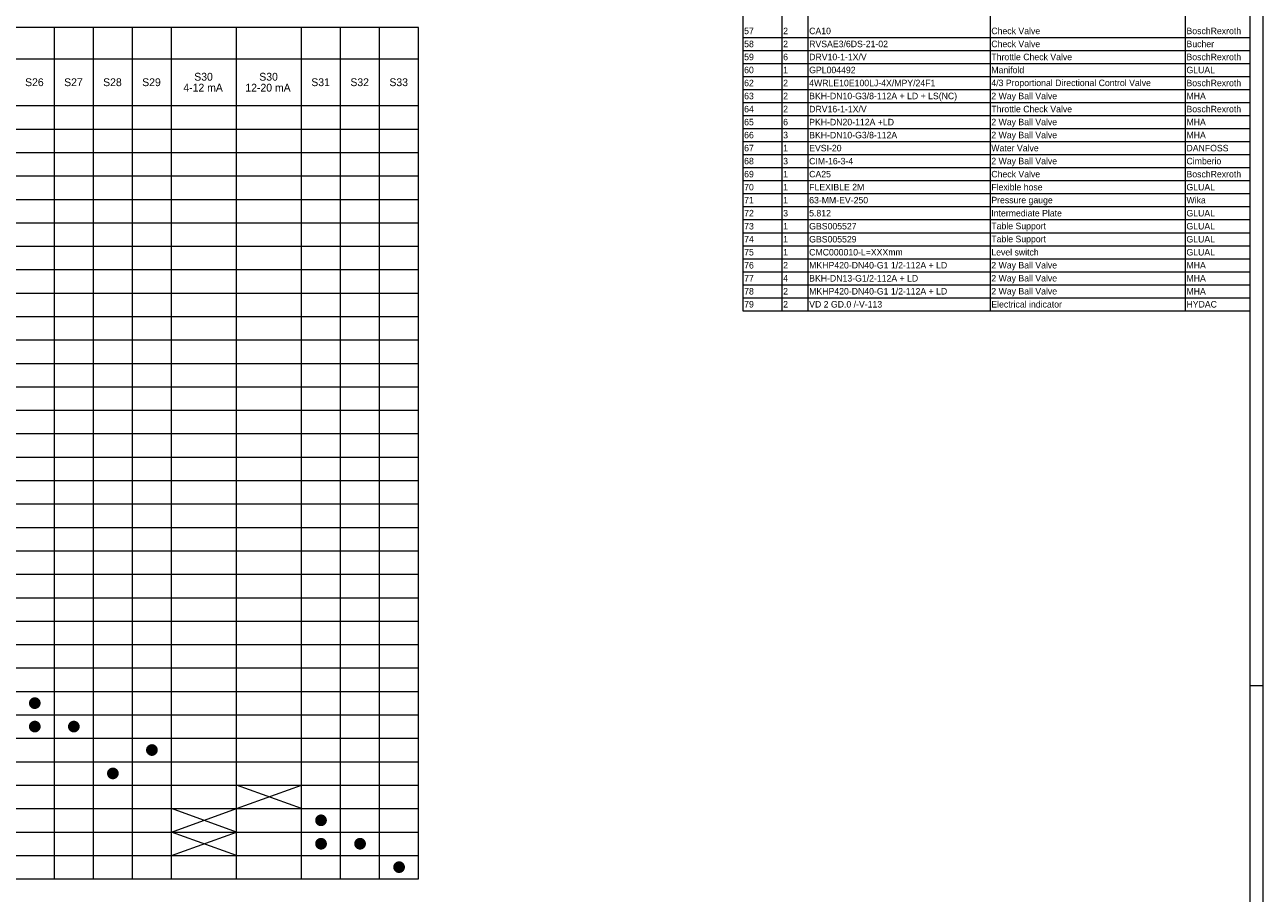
# Model space of a CAD drawing. Header units: millimetres. Extents: x 0 to 203, y 0 to 47.
# Tile 111 of 196: x 108 to 134, y 12 to 31. Entities that reach past the tile are written whole.
import ezdxf

# ---------------------------------------------------------------- set-up
doc = ezdxf.new("R2010")
doc.units = ezdxf.units.MM
for name, color, linetype in [('PDF_Geomertry', 7, 'Continuous'), ('PDF_Solid Fills', 7, 'Continuous'), ('PDF_Text', 7, 'Continuous')]:
    doc.layers.add(name, color=color, linetype=linetype)
doc.styles.add('PDF Arial', font='txt')

msp = doc.modelspace()

# ---------------------------------------------------------------- hatches: boundary and pattern name
at = {"layer": 'PDF_Solid Fills', "transparency": 33554559}
for points in [[(108.215, 16.148), (108.09, 16.148), (108.091, 16.164)], [(108.215, 16.148), (108.091, 16.132), (108.09, 16.148)], [(108.215, 16.148), (108.091, 16.164), (108.093, 16.18)], [(108.215, 16.148), (108.093, 16.115), (108.091, 16.132)], [(108.215, 16.148), (108.093, 16.18), (108.099, 16.196)], [(108.215, 16.148), (108.099, 16.1), (108.093, 16.115)], [(108.215, 16.148), (108.099, 16.196), (108.106, 16.21)], [(108.215, 16.148), (108.106, 16.085), (108.099, 16.1)], [(108.215, 16.148), (108.106, 16.21), (108.115, 16.224)], [(108.215, 16.148), (108.115, 16.072), (108.106, 16.085)], [(108.215, 16.148), (108.115, 16.224), (108.126, 16.236)], [(108.215, 16.148), (108.126, 16.059), (108.115, 16.072)], [(108.215, 16.148), (108.126, 16.236), (108.138, 16.247)], [(108.215, 16.148), (108.138, 16.049), (108.126, 16.059)], [(108.215, 16.148), (108.138, 16.247), (108.152, 16.256)], [(108.215, 16.148), (108.152, 16.039), (108.138, 16.049)], [(108.215, 16.148), (108.152, 16.256), (108.167, 16.263)], [(108.215, 16.148), (108.167, 16.032), (108.152, 16.039)], [(108.215, 16.148), (108.167, 16.263), (108.182, 16.268)], [(108.215, 16.148), (108.182, 16.027), (108.167, 16.032)], [(108.215, 16.148), (108.182, 16.268), (108.198, 16.272)], [(108.215, 16.148), (108.198, 16.024), (108.182, 16.027)], [(108.215, 16.148), (108.198, 16.272), (108.215, 16.273)], [(108.215, 16.148), (108.215, 16.023), (108.198, 16.024)], [(108.215, 16.148), (108.215, 16.273), (108.231, 16.272)], [(108.215, 16.148), (108.231, 16.272), (108.247, 16.268)], [(108.215, 16.148), (108.247, 16.268), (108.262, 16.263)], [(108.215, 16.148), (108.262, 16.263), (108.277, 16.256)], [(108.215, 16.148), (108.277, 16.256), (108.291, 16.247)], [(108.215, 16.148), (108.291, 16.247), (108.303, 16.236)], [(108.215, 16.148), (108.303, 16.236), (108.314, 16.224)], [(108.215, 16.148), (108.314, 16.224), (108.323, 16.21)], [(108.215, 16.148), (108.323, 16.21), (108.33, 16.196)], [(108.215, 16.148), (108.33, 16.196), (108.335, 16.18)], [(108.215, 16.148), (108.335, 16.18), (108.339, 16.164)], [(108.215, 16.148), (108.339, 16.164), (108.34, 16.148)], [(108.215, 16.148), (108.231, 16.024), (108.215, 16.023)], [(108.215, 16.148), (108.247, 16.027), (108.231, 16.024)], [(108.215, 16.148), (108.262, 16.032), (108.247, 16.027)], [(108.215, 16.148), (108.277, 16.039), (108.262, 16.032)], [(108.215, 16.148), (108.291, 16.049), (108.277, 16.039)], [(108.215, 16.148), (108.303, 16.059), (108.291, 16.049)], [(108.215, 16.148), (108.314, 16.072), (108.303, 16.059)], [(108.215, 16.148), (108.323, 16.085), (108.314, 16.072)], [(108.215, 16.148), (108.33, 16.1), (108.323, 16.085)], [(108.215, 16.148), (108.335, 16.115), (108.33, 16.1)], [(108.215, 16.148), (108.339, 16.132), (108.335, 16.115)], [(108.215, 16.148), (108.34, 16.148), (108.339, 16.132)], [(108.215, 15.647), (108.09, 15.647), (108.091, 15.664)], [(108.215, 15.647), (108.091, 15.631), (108.09, 15.647)], [(108.215, 15.647), (108.091, 15.664), (108.093, 15.68)], [(108.215, 15.647), (108.093, 15.615), (108.091, 15.631)], [(108.215, 15.647), (108.093, 15.68), (108.099, 15.695)], [(108.215, 15.647), (108.099, 15.599), (108.093, 15.615)], [(108.215, 15.647), (108.099, 15.695), (108.106, 15.71)], [(108.215, 15.647), (108.106, 15.585), (108.099, 15.599)], [(108.215, 15.647), (108.106, 15.71), (108.115, 15.723)], [(108.215, 15.647), (108.115, 15.571), (108.106, 15.585)], [(108.215, 15.647), (108.115, 15.723), (108.126, 15.736)], [(108.215, 15.647), (108.126, 15.559), (108.115, 15.571)], [(108.215, 15.647), (108.126, 15.736), (108.138, 15.746)], [(108.215, 15.647), (108.138, 15.548), (108.126, 15.559)], [(108.215, 15.647), (108.138, 15.746), (108.152, 15.756)], [(108.215, 15.647), (108.152, 15.539), (108.138, 15.548)], [(108.215, 15.647), (108.152, 15.756), (108.167, 15.763)], [(108.215, 15.647), (108.167, 15.532), (108.152, 15.539)], [(108.215, 15.647), (108.167, 15.763), (108.182, 15.768)], [(108.215, 15.647), (108.182, 15.526), (108.167, 15.532)], [(108.215, 15.647), (108.182, 15.768), (108.198, 15.772)], [(108.215, 15.647), (108.198, 15.523), (108.182, 15.526)], [(108.215, 15.647), (108.198, 15.772), (108.215, 15.773)], [(108.215, 15.647), (108.215, 15.522), (108.198, 15.523)], [(108.215, 15.647), (108.215, 15.773), (108.231, 15.772)], [(108.215, 15.647), (108.231, 15.772), (108.247, 15.768)], [(108.215, 15.647), (108.247, 15.768), (108.262, 15.763)], [(108.215, 15.647), (108.262, 15.763), (108.277, 15.756)], [(108.215, 15.647), (108.277, 15.756), (108.291, 15.746)], [(108.215, 15.647), (108.291, 15.746), (108.303, 15.736)], [(108.215, 15.647), (108.303, 15.736), (108.314, 15.723)], [(108.215, 15.647), (108.314, 15.723), (108.323, 15.71)], [(108.215, 15.647), (108.323, 15.71), (108.33, 15.695)], [(108.215, 15.647), (108.33, 15.695), (108.335, 15.68)], [(108.215, 15.647), (108.335, 15.68), (108.339, 15.664)], [(108.215, 15.647), (108.339, 15.664), (108.34, 15.647)], [(108.215, 15.647), (108.231, 15.523), (108.215, 15.522)], [(108.215, 15.647), (108.247, 15.526), (108.231, 15.523)], [(108.215, 15.647), (108.262, 15.532), (108.247, 15.526)], [(108.215, 15.647), (108.277, 15.539), (108.262, 15.532)], [(108.215, 15.647), (108.291, 15.548), (108.277, 15.539)], [(108.215, 15.647), (108.303, 15.559), (108.291, 15.548)], [(108.215, 15.647), (108.314, 15.571), (108.303, 15.559)], [(108.215, 15.647), (108.323, 15.585), (108.314, 15.571)], [(108.215, 15.647), (108.33, 15.599), (108.323, 15.585)], [(108.215, 15.647), (108.335, 15.615), (108.33, 15.599)], [(108.215, 15.647), (108.339, 15.631), (108.335, 15.615)], [(108.215, 15.647), (108.34, 15.647), (108.339, 15.631)], [(109.049, 15.647), (108.923, 15.647), (108.924, 15.664)], [(109.049, 15.647), (108.924, 15.631), (108.923, 15.647)], [(109.049, 15.647), (108.924, 15.664), (108.928, 15.68)], [(109.049, 15.647), (108.928, 15.615), (108.924, 15.631)], [(109.049, 15.647), (108.928, 15.68), (108.933, 15.695)], [(109.049, 15.647), (108.933, 15.599), (108.928, 15.615)], [(109.049, 15.647), (108.933, 15.695), (108.94, 15.71)], [(109.049, 15.647), (108.94, 15.585), (108.933, 15.599)], [(109.049, 15.647), (108.94, 15.71), (108.949, 15.723)], [(109.049, 15.647), (108.949, 15.571), (108.94, 15.585)], [(109.049, 15.647), (108.949, 15.723), (108.96, 15.736)], [(109.049, 15.647), (108.96, 15.559), (108.949, 15.571)], [(109.049, 15.647), (108.96, 15.736), (108.972, 15.746)], [(109.049, 15.647), (108.972, 15.548), (108.96, 15.559)], [(109.049, 15.647), (108.972, 15.746), (108.986, 15.756)], [(109.049, 15.647), (108.986, 15.539), (108.972, 15.548)], [(109.049, 15.647), (108.986, 15.756), (109.001, 15.763)], [(109.049, 15.647), (109.001, 15.532), (108.986, 15.539)], [(109.049, 15.647), (109.001, 15.763), (109.016, 15.768)], [(109.049, 15.647), (109.016, 15.526), (109.001, 15.532)], [(109.049, 15.647), (109.016, 15.768), (109.032, 15.772)], [(109.049, 15.647), (109.032, 15.523), (109.016, 15.526)], [(109.049, 15.647), (109.032, 15.772), (109.049, 15.773)], [(109.049, 15.647), (109.049, 15.522), (109.032, 15.523)], [(109.049, 15.647), (109.049, 15.773), (109.065, 15.772)], [(109.049, 15.647), (109.065, 15.772), (109.081, 15.768)], [(109.049, 15.647), (109.081, 15.768), (109.097, 15.763)], [(109.049, 15.647), (109.097, 15.763), (109.111, 15.756)], [(109.049, 15.647), (109.111, 15.756), (109.125, 15.746)], [(109.049, 15.647), (109.125, 15.746), (109.137, 15.736)], [(109.049, 15.647), (109.137, 15.736), (109.148, 15.723)], [(109.049, 15.647), (109.148, 15.723), (109.157, 15.71)], [(109.049, 15.647), (109.157, 15.71), (109.164, 15.695)], [(109.049, 15.647), (109.164, 15.695), (109.17, 15.68)], [(109.049, 15.647), (109.17, 15.68), (109.173, 15.664)], [(109.049, 15.647), (109.173, 15.664), (109.174, 15.647)], [(109.049, 15.647), (109.065, 15.523), (109.049, 15.522)], [(109.049, 15.647), (109.081, 15.526), (109.065, 15.523)], [(109.049, 15.647), (109.097, 15.532), (109.081, 15.526)], [(109.049, 15.647), (109.111, 15.539), (109.097, 15.532)], [(109.049, 15.647), (109.125, 15.548), (109.111, 15.539)], [(109.049, 15.647), (109.137, 15.559), (109.125, 15.548)], [(109.049, 15.647), (109.148, 15.571), (109.137, 15.559)], [(109.049, 15.647), (109.157, 15.585), (109.148, 15.571)], [(109.049, 15.647), (109.164, 15.599), (109.157, 15.585)], [(109.049, 15.647), (109.17, 15.615), (109.164, 15.599)], [(109.049, 15.647), (109.173, 15.631), (109.17, 15.615)], [(109.049, 15.647), (109.174, 15.647), (109.173, 15.631)], [(110.717, 15.147), (110.592, 15.147), (110.593, 15.163)], [(110.717, 15.147), (110.593, 15.13), (110.592, 15.147)], [(110.717, 15.147), (110.593, 15.163), (110.596, 15.179)], [(110.717, 15.147), (110.596, 15.114), (110.593, 15.13)], [(110.717, 15.147), (110.596, 15.179), (110.601, 15.195)], [(110.717, 15.147), (110.601, 15.099), (110.596, 15.114)], [(110.717, 15.147), (110.601, 15.195), (110.609, 15.209)], [(110.717, 15.147), (110.609, 15.084), (110.601, 15.099)], [(110.717, 15.147), (110.609, 15.209), (110.618, 15.223)], [(110.717, 15.147), (110.618, 15.071), (110.609, 15.084)], [(110.717, 15.147), (110.618, 15.223), (110.629, 15.235)], [(110.717, 15.147), (110.629, 15.058), (110.618, 15.071)], [(110.717, 15.147), (110.629, 15.235), (110.641, 15.246)], [(110.717, 15.147), (110.641, 15.048), (110.629, 15.058)], [(110.717, 15.147), (110.641, 15.246), (110.654, 15.255)], [(110.717, 15.147), (110.654, 15.038), (110.641, 15.048)], [(110.717, 15.147), (110.654, 15.255), (110.669, 15.262)], [(110.717, 15.147), (110.669, 15.031), (110.654, 15.038)], [(110.717, 15.147), (110.669, 15.262), (110.685, 15.268)], [(110.717, 15.147), (110.685, 15.026), (110.669, 15.031)], [(110.717, 15.147), (110.685, 15.268), (110.701, 15.271)], [(110.717, 15.147), (110.701, 15.022), (110.685, 15.026)], [(110.717, 15.147), (110.701, 15.271), (110.717, 15.272)], [(110.717, 15.147), (110.717, 15.022), (110.701, 15.022)], [(110.717, 15.147), (110.717, 15.272), (110.733, 15.271)], [(110.717, 15.147), (110.733, 15.271), (110.75, 15.268)], [(110.717, 15.147), (110.75, 15.268), (110.765, 15.262)], [(110.717, 15.147), (110.765, 15.262), (110.779, 15.255)], [(110.717, 15.147), (110.779, 15.255), (110.793, 15.246)], [(110.717, 15.147), (110.793, 15.246), (110.805, 15.235)], [(110.717, 15.147), (110.805, 15.235), (110.816, 15.223)], [(110.717, 15.147), (110.816, 15.223), (110.825, 15.209)], [(110.717, 15.147), (110.825, 15.209), (110.833, 15.195)], [(110.717, 15.147), (110.833, 15.195), (110.838, 15.179)], [(110.717, 15.147), (110.838, 15.179), (110.841, 15.163)], [(110.717, 15.147), (110.841, 15.163), (110.842, 15.147)], [(110.717, 15.147), (110.733, 15.022), (110.717, 15.022)], [(110.717, 15.147), (110.75, 15.026), (110.733, 15.022)], [(110.717, 15.147), (110.765, 15.031), (110.75, 15.026)], [(110.717, 15.147), (110.779, 15.038), (110.765, 15.031)], [(110.717, 15.147), (110.793, 15.048), (110.779, 15.038)], [(110.717, 15.147), (110.805, 15.058), (110.793, 15.048)], [(110.717, 15.147), (110.816, 15.071), (110.805, 15.058)], [(110.717, 15.147), (110.825, 15.084), (110.816, 15.071)], [(110.717, 15.147), (110.833, 15.099), (110.825, 15.084)], [(110.717, 15.147), (110.838, 15.114), (110.833, 15.099)], [(110.717, 15.147), (110.841, 15.13), (110.838, 15.114)], [(110.717, 15.147), (110.842, 15.147), (110.841, 15.13)], [(109.883, 14.646), (109.758, 14.646), (109.759, 14.662)], [(109.883, 14.646), (109.759, 14.63), (109.758, 14.646)], [(109.883, 14.646), (109.759, 14.662), (109.762, 14.679)], [(109.883, 14.646), (109.762, 14.614), (109.759, 14.63)], [(109.883, 14.646), (109.762, 14.679), (109.767, 14.694)], [(109.883, 14.646), (109.767, 14.598), (109.762, 14.614)], [(109.883, 14.646), (109.767, 14.694), (109.774, 14.709)], [(109.883, 14.646), (109.774, 14.584), (109.767, 14.598)], [(109.883, 14.646), (109.774, 14.709), (109.784, 14.722)], [(109.883, 14.646), (109.784, 14.57), (109.774, 14.584)], [(109.883, 14.646), (109.784, 14.722), (109.794, 14.735)], [(109.883, 14.646), (109.794, 14.558), (109.784, 14.57)], [(109.883, 14.646), (109.794, 14.735), (109.807, 14.745)], [(109.883, 14.646), (109.807, 14.547), (109.794, 14.558)], [(109.883, 14.646), (109.807, 14.745), (109.821, 14.755)], [(109.883, 14.646), (109.821, 14.538), (109.807, 14.547)], [(109.883, 14.646), (109.821, 14.755), (109.835, 14.762)], [(109.883, 14.646), (109.835, 14.531), (109.821, 14.538)], [(109.883, 14.646), (109.835, 14.762), (109.85, 14.767)], [(109.883, 14.646), (109.85, 14.525), (109.835, 14.531)], [(109.883, 14.646), (109.85, 14.767), (109.867, 14.77)], [(109.883, 14.646), (109.867, 14.522), (109.85, 14.525)], [(109.883, 14.646), (109.867, 14.77), (109.883, 14.771)], [(109.883, 14.646), (109.883, 14.521), (109.867, 14.522)], [(109.883, 14.646), (109.883, 14.771), (109.899, 14.77)], [(109.883, 14.646), (109.899, 14.77), (109.915, 14.767)], [(109.883, 14.646), (109.915, 14.767), (109.931, 14.762)], [(109.883, 14.646), (109.931, 14.762), (109.946, 14.755)], [(109.883, 14.646), (109.946, 14.755), (109.959, 14.745)], [(109.883, 14.646), (109.959, 14.745), (109.972, 14.735)], [(109.883, 14.646), (109.972, 14.735), (109.982, 14.722)], [(109.883, 14.646), (109.982, 14.722), (109.991, 14.709)], [(109.883, 14.646), (109.991, 14.709), (109.999, 14.694)], [(109.883, 14.646), (109.999, 14.694), (110.004, 14.679)], [(109.883, 14.646), (110.004, 14.679), (110.007, 14.662)], [(109.883, 14.646), (110.007, 14.662), (110.008, 14.646)], [(109.883, 14.646), (109.899, 14.522), (109.883, 14.521)], [(109.883, 14.646), (109.915, 14.525), (109.899, 14.522)], [(109.883, 14.646), (109.931, 14.531), (109.915, 14.525)], [(109.883, 14.646), (109.946, 14.538), (109.931, 14.531)], [(109.883, 14.646), (109.959, 14.547), (109.946, 14.538)], [(109.883, 14.646), (109.972, 14.558), (109.959, 14.547)], [(109.883, 14.646), (109.982, 14.57), (109.972, 14.558)], [(109.883, 14.646), (109.991, 14.584), (109.982, 14.57)], [(109.883, 14.646), (109.999, 14.598), (109.991, 14.584)], [(109.883, 14.646), (110.004, 14.614), (109.999, 14.598)], [(109.883, 14.646), (110.007, 14.63), (110.004, 14.614)], [(109.883, 14.646), (110.008, 14.646), (110.007, 14.63)], [(114.332, 13.645), (114.284, 13.761), (114.3, 13.766)], [(114.332, 13.645), (114.3, 13.766), (114.316, 13.769)], [(114.332, 13.645), (114.316, 13.769), (114.332, 13.77)], [(114.332, 13.645), (114.332, 13.77), (114.348, 13.769)], [(114.332, 13.645), (114.348, 13.769), (114.364, 13.766)], [(114.332, 13.645), (114.364, 13.766), (114.38, 13.761)], [(114.332, 13.645), (114.207, 13.645), (114.208, 13.661)], [(114.332, 13.645), (114.208, 13.629), (114.207, 13.645)], [(114.332, 13.645), (114.208, 13.661), (114.211, 13.678)], [(114.332, 13.645), (114.211, 13.613), (114.208, 13.629)], [(114.332, 13.645), (114.211, 13.678), (114.216, 13.693)], [(114.332, 13.645), (114.216, 13.597), (114.211, 13.613)], [(114.332, 13.645), (114.216, 13.693), (114.224, 13.708)], [(114.332, 13.645), (114.224, 13.582), (114.216, 13.597)], [(114.332, 13.645), (114.224, 13.708), (114.232, 13.721)], [(114.332, 13.645), (114.232, 13.569), (114.224, 13.582)], [(114.332, 13.645), (114.232, 13.721), (114.243, 13.733)], [(114.332, 13.645), (114.243, 13.557), (114.232, 13.569)], [(114.332, 13.645), (114.243, 13.733), (114.256, 13.744)], [(114.332, 13.645), (114.256, 13.546), (114.243, 13.557)], [(114.332, 13.645), (114.256, 13.744), (114.269, 13.754)], [(114.332, 13.645), (114.269, 13.537), (114.256, 13.546)], [(114.332, 13.645), (114.269, 13.754), (114.284, 13.761)], [(114.332, 13.645), (114.284, 13.529), (114.269, 13.537)], [(114.332, 13.645), (114.3, 13.524), (114.284, 13.529)], [(114.332, 13.645), (114.316, 13.521), (114.3, 13.524)], [(114.332, 13.645), (114.332, 13.52), (114.316, 13.521)], [(114.332, 13.645), (114.38, 13.761), (114.394, 13.754)], [(114.332, 13.645), (114.394, 13.754), (114.408, 13.744)], [(114.332, 13.645), (114.408, 13.744), (114.42, 13.733)], [(114.332, 13.645), (114.42, 13.733), (114.431, 13.721)], [(114.332, 13.645), (114.431, 13.721), (114.44, 13.708)], [(114.332, 13.645), (114.44, 13.708), (114.448, 13.693)], [(114.332, 13.645), (114.448, 13.693), (114.453, 13.678)], [(114.332, 13.645), (114.453, 13.678), (114.456, 13.661)], [(114.332, 13.645), (114.456, 13.661), (114.457, 13.645)], [(114.332, 13.645), (114.348, 13.521), (114.332, 13.52)], [(114.332, 13.645), (114.364, 13.524), (114.348, 13.521)], [(114.332, 13.645), (114.38, 13.529), (114.364, 13.524)], [(114.332, 13.645), (114.394, 13.537), (114.38, 13.529)], [(114.332, 13.645), (114.408, 13.546), (114.394, 13.537)], [(114.332, 13.645), (114.42, 13.557), (114.408, 13.546)], [(114.332, 13.645), (114.431, 13.569), (114.42, 13.557)], [(114.332, 13.645), (114.44, 13.582), (114.431, 13.569)], [(114.332, 13.645), (114.448, 13.597), (114.44, 13.582)], [(114.332, 13.645), (114.453, 13.613), (114.448, 13.597)], [(114.332, 13.645), (114.456, 13.629), (114.453, 13.613)], [(114.332, 13.645), (114.457, 13.645), (114.456, 13.629)], [(114.332, 13.145), (114.243, 13.233), (114.256, 13.244)], [(114.332, 13.145), (114.256, 13.244), (114.269, 13.253)], [(114.332, 13.145), (114.269, 13.253), (114.284, 13.26)], [(114.332, 13.145), (114.284, 13.26), (114.3, 13.266)], [(114.332, 13.145), (114.3, 13.266), (114.316, 13.269)], [(114.332, 13.145), (114.316, 13.269), (114.332, 13.269)], [(114.332, 13.145), (114.348, 13.269), (114.364, 13.266)], [(114.332, 13.145), (114.332, 13.269), (114.348, 13.269)], [(114.332, 13.145), (114.364, 13.266), (114.38, 13.26)], [(114.332, 13.145), (114.38, 13.26), (114.394, 13.253)], [(114.332, 13.145), (114.394, 13.253), (114.408, 13.244)], [(114.332, 13.145), (114.408, 13.244), (114.42, 13.233)], [(115.166, 13.145), (115.078, 13.233), (115.09, 13.244)], [(115.166, 13.145), (115.09, 13.244), (115.103, 13.253)], [(115.166, 13.145), (115.103, 13.253), (115.118, 13.26)], [(115.166, 13.145), (115.118, 13.26), (115.134, 13.266)], [(115.166, 13.145), (115.134, 13.266), (115.15, 13.269)], [(115.166, 13.145), (115.15, 13.269), (115.166, 13.269)], [(115.166, 13.145), (115.183, 13.269), (115.199, 13.266)], [(115.166, 13.145), (115.166, 13.269), (115.183, 13.269)], [(115.166, 13.145), (115.199, 13.266), (115.214, 13.26)], [(115.166, 13.145), (115.214, 13.26), (115.229, 13.253)], [(115.166, 13.145), (115.229, 13.253), (115.242, 13.244)], [(115.166, 13.145), (115.242, 13.244), (115.255, 13.233)], [(114.332, 13.145), (114.207, 13.145), (114.208, 13.161)], [(114.332, 13.145), (114.208, 13.128), (114.207, 13.145)], [(114.332, 13.145), (114.208, 13.161), (114.211, 13.177)], [(114.332, 13.145), (114.211, 13.112), (114.208, 13.128)], [(114.332, 13.145), (114.211, 13.177), (114.216, 13.193)], [(114.332, 13.145), (114.216, 13.097), (114.211, 13.112)], [(114.332, 13.145), (114.216, 13.193), (114.224, 13.207)], [(114.332, 13.145), (114.224, 13.082), (114.216, 13.097)], [(114.332, 13.145), (114.224, 13.207), (114.232, 13.221)], [(114.332, 13.145), (114.232, 13.068), (114.224, 13.082)], [(114.332, 13.145), (114.232, 13.221), (114.243, 13.233)], [(114.332, 13.145), (114.243, 13.056), (114.232, 13.068)], [(114.332, 13.145), (114.256, 13.045), (114.243, 13.056)], [(114.332, 13.145), (114.269, 13.036), (114.256, 13.045)], [(114.332, 13.145), (114.284, 13.029), (114.269, 13.036)], [(114.332, 13.145), (114.3, 13.024), (114.284, 13.029)], [(114.332, 13.145), (114.316, 13.02), (114.3, 13.024)], [(114.332, 13.145), (114.332, 13.019), (114.316, 13.02)], [(114.332, 13.145), (114.42, 13.233), (114.431, 13.221)], [(114.332, 13.145), (114.431, 13.221), (114.44, 13.207)], [(114.332, 13.145), (114.44, 13.207), (114.448, 13.193)], [(114.332, 13.145), (114.448, 13.193), (114.453, 13.177)], [(114.332, 13.145), (114.453, 13.177), (114.456, 13.161)], [(114.332, 13.145), (114.456, 13.161), (114.457, 13.145)], [(114.332, 13.145), (114.348, 13.02), (114.332, 13.019)], [(114.332, 13.145), (114.364, 13.024), (114.348, 13.02)], [(114.332, 13.145), (114.38, 13.029), (114.364, 13.024)], [(114.332, 13.145), (114.394, 13.036), (114.38, 13.029)], [(114.332, 13.145), (114.408, 13.045), (114.394, 13.036)], [(114.332, 13.145), (114.42, 13.056), (114.408, 13.045)], [(114.332, 13.145), (114.431, 13.068), (114.42, 13.056)], [(114.332, 13.145), (114.44, 13.082), (114.431, 13.068)], [(114.332, 13.145), (114.448, 13.097), (114.44, 13.082)], [(114.332, 13.145), (114.453, 13.112), (114.448, 13.097)], [(114.332, 13.145), (114.456, 13.128), (114.453, 13.112)], [(114.332, 13.145), (114.457, 13.145), (114.456, 13.128)], [(115.166, 13.145), (115.041, 13.145), (115.042, 13.161)], [(115.166, 13.145), (115.042, 13.128), (115.041, 13.145)], [(115.166, 13.145), (115.042, 13.161), (115.045, 13.177)], [(115.166, 13.145), (115.045, 13.112), (115.042, 13.128)], [(115.166, 13.145), (115.045, 13.177), (115.051, 13.193)], [(115.166, 13.145), (115.051, 13.097), (115.045, 13.112)], [(115.166, 13.145), (115.051, 13.193), (115.058, 13.207)], [(115.166, 13.145), (115.058, 13.082), (115.051, 13.097)], [(115.166, 13.145), (115.058, 13.207), (115.067, 13.221)], [(115.166, 13.145), (115.067, 13.068), (115.058, 13.082)], [(115.166, 13.145), (115.067, 13.221), (115.078, 13.233)], [(115.166, 13.145), (115.078, 13.056), (115.067, 13.068)], [(115.166, 13.145), (115.09, 13.045), (115.078, 13.056)], [(115.166, 13.145), (115.103, 13.036), (115.09, 13.045)], [(115.166, 13.145), (115.118, 13.029), (115.103, 13.036)], [(115.166, 13.145), (115.134, 13.024), (115.118, 13.029)], [(115.166, 13.145), (115.15, 13.02), (115.134, 13.024)], [(115.166, 13.145), (115.166, 13.019), (115.15, 13.02)], [(115.166, 13.145), (115.255, 13.233), (115.265, 13.221)], [(115.166, 13.145), (115.265, 13.221), (115.275, 13.207)], [(115.166, 13.145), (115.275, 13.207), (115.282, 13.193)], [(115.166, 13.145), (115.282, 13.193), (115.287, 13.177)], [(115.166, 13.145), (115.287, 13.177), (115.29, 13.161)], [(115.166, 13.145), (115.29, 13.161), (115.291, 13.145)], [(115.166, 13.145), (115.183, 13.02), (115.166, 13.019)], [(115.166, 13.145), (115.199, 13.024), (115.183, 13.02)], [(115.166, 13.145), (115.214, 13.029), (115.199, 13.024)], [(115.166, 13.145), (115.229, 13.036), (115.214, 13.029)], [(115.166, 13.145), (115.242, 13.045), (115.229, 13.036)], [(115.166, 13.145), (115.255, 13.056), (115.242, 13.045)], [(115.166, 13.145), (115.265, 13.068), (115.255, 13.056)], [(115.166, 13.145), (115.275, 13.082), (115.265, 13.068)], [(115.166, 13.145), (115.282, 13.097), (115.275, 13.082)], [(115.166, 13.145), (115.287, 13.112), (115.282, 13.097)], [(115.166, 13.145), (115.29, 13.128), (115.287, 13.112)], [(115.166, 13.145), (115.291, 13.145), (115.29, 13.128)], [(116, 12.644), (115.885, 12.692), (115.892, 12.706)], [(116, 12.644), (115.892, 12.706), (115.901, 12.72)], [(116, 12.644), (115.901, 12.72), (115.912, 12.733)], [(116, 12.644), (115.912, 12.733), (115.924, 12.743)], [(116, 12.644), (115.924, 12.743), (115.938, 12.753)], [(116, 12.644), (115.938, 12.753), (115.953, 12.76)], [(116, 12.644), (115.953, 12.76), (115.968, 12.765)], [(116, 12.644), (115.968, 12.765), (115.984, 12.768)], [(116, 12.644), (115.984, 12.768), (116, 12.769)], [(116, 12.644), (116, 12.769), (116.017, 12.768)], [(116, 12.644), (116.017, 12.768), (116.032, 12.765)], [(116, 12.644), (116.032, 12.765), (116.048, 12.76)], [(116, 12.644), (116.048, 12.76), (116.063, 12.753)], [(116, 12.644), (116.063, 12.753), (116.077, 12.743)], [(116, 12.644), (116.077, 12.743), (116.089, 12.733)], [(116, 12.644), (116.089, 12.733), (116.1, 12.72)], [(116, 12.644), (116.1, 12.72), (116.109, 12.706)], [(116, 12.644), (116.109, 12.706), (116.116, 12.692)], [(116, 12.644), (115.875, 12.644), (115.876, 12.66)], [(116, 12.644), (115.876, 12.628), (115.875, 12.644)], [(116, 12.644), (115.876, 12.66), (115.879, 12.677)], [(116, 12.644), (115.879, 12.612), (115.876, 12.628)], [(116, 12.644), (115.879, 12.677), (115.885, 12.692)], [(116, 12.644), (115.885, 12.596), (115.879, 12.612)], [(116, 12.644), (115.892, 12.581), (115.885, 12.596)], [(116, 12.644), (115.901, 12.568), (115.892, 12.581)], [(116, 12.644), (115.912, 12.556), (115.901, 12.568)], [(116, 12.644), (115.924, 12.545), (115.912, 12.556)], [(116, 12.644), (115.938, 12.536), (115.924, 12.545)], [(116, 12.644), (115.953, 12.528), (115.938, 12.536)], [(116, 12.644), (115.968, 12.524), (115.953, 12.528)], [(116, 12.644), (115.984, 12.52), (115.968, 12.524)], [(116, 12.644), (116, 12.519), (115.984, 12.52)], [(116, 12.644), (116.116, 12.692), (116.121, 12.677)], [(116, 12.644), (116.121, 12.677), (116.124, 12.66)], [(116, 12.644), (116.124, 12.66), (116.125, 12.644)], [(116, 12.644), (116.017, 12.52), (116, 12.519)], [(116, 12.644), (116.032, 12.524), (116.017, 12.52)], [(116, 12.644), (116.048, 12.528), (116.032, 12.524)], [(116, 12.644), (116.063, 12.536), (116.048, 12.528)], [(116, 12.644), (116.077, 12.545), (116.063, 12.536)], [(116, 12.644), (116.089, 12.556), (116.077, 12.545)], [(116, 12.644), (116.1, 12.568), (116.089, 12.556)], [(116, 12.644), (116.109, 12.581), (116.1, 12.568)], [(116, 12.644), (116.116, 12.596), (116.109, 12.581)], [(116, 12.644), (116.121, 12.612), (116.116, 12.596)], [(116, 12.644), (116.124, 12.628), (116.121, 12.612)], [(116, 12.644), (116.125, 12.644), (116.124, 12.628)]]:
    msp.add_hatch(color=256, dxfattribs=at).paths.add_polyline_path(points)

# ---------------------------------------------------------------- linework, layer by layer
at = {"layer": 'PDF_Geomertry', "lineweight": 15}
for points in [[(68.346, 0.003), (134.469, 0.003), (134.469, 46.773), (68.346, 46.773), (68.346, 0.003)], [(69.736, 0.281), (134.191, 0.281), (134.191, 46.495), (69.736, 46.495), (69.736, 0.281)], [(134.191, 24.529), (134.191, 46.495), (123.347, 46.495), (123.347, 24.529)], [(76.209, 12.394), (116.418, 12.394), (116.418, 30.579), (76.209, 30.579), (76.209, 12.394)]]:
    msp.add_lwpolyline(points, close=True, dxfattribs=at)
for points in [[(124.181, 46.773), (124.181, 46.495), (124.181, 24.529)], [(124.737, 46.495), (124.737, 24.529)], [(128.63, 46.495), (128.63, 24.529)], [(132.801, 46.495), (132.801, 24.529)], [(108.632, 12.394), (108.632, 30.579)], [(109.466, 12.394), (109.466, 30.579)], [(110.3, 12.394), (110.3, 30.579)], [(111.134, 12.394), (111.134, 30.579)], [(112.525, 12.394), (112.525, 30.579)], [(113.915, 12.394), (113.915, 30.579)], [(114.749, 12.394), (114.749, 30.579)], [(115.583, 12.394), (115.583, 30.579)], [(123.347, 30.368), (134.191, 30.368)], [(76.209, 29.912), (116.418, 29.912)], [(123.347, 30.09), (134.191, 30.09)], [(123.347, 29.812), (134.191, 29.812)], [(123.347, 29.534), (134.191, 29.534)], [(123.347, 29.255), (134.191, 29.255)], [(76.209, 28.911), (116.418, 28.911)], [(123.347, 28.977), (134.191, 28.977)], [(123.347, 28.7), (134.191, 28.7)], [(76.209, 28.41), (116.418, 28.41)], [(123.347, 28.422), (134.191, 28.422)], [(123.347, 28.144), (134.191, 28.144)], [(76.209, 27.91), (116.418, 27.91)], [(123.347, 27.865), (134.191, 27.865)], [(123.347, 27.587), (134.191, 27.587)], [(76.209, 27.409), (116.418, 27.409)], [(123.347, 27.309), (134.191, 27.309)], [(123.347, 27.031), (134.191, 27.031)], [(76.209, 26.909), (116.418, 26.909)], [(123.347, 26.753), (134.191, 26.753)], [(123.347, 26.475), (134.191, 26.475)], [(76.209, 26.408), (116.418, 26.408)], [(123.347, 26.197), (134.191, 26.197)], [(76.209, 25.908), (116.418, 25.908)], [(123.347, 25.919), (134.191, 25.919)], [(123.347, 25.641), (134.191, 25.641)], [(76.209, 25.407), (116.418, 25.407)], [(123.347, 25.363), (134.191, 25.363)], [(76.209, 24.907), (116.418, 24.907)], [(123.347, 25.085), (134.191, 25.085)], [(123.347, 24.807), (134.191, 24.807)], [(76.209, 24.406), (116.418, 24.406)], [(76.209, 23.906), (116.418, 23.906)], [(76.209, 23.405), (116.418, 23.405)], [(76.209, 22.905), (116.418, 22.905)], [(76.209, 22.404), (116.418, 22.404)], [(76.209, 21.904), (116.418, 21.904)], [(76.209, 21.403), (116.418, 21.403)], [(76.209, 20.902), (116.418, 20.902)], [(76.209, 20.402), (116.418, 20.402)], [(76.209, 19.901), (116.418, 19.901)], [(76.209, 19.401), (116.418, 19.401)], [(76.209, 18.901), (116.418, 18.901)], [(76.209, 18.4), (116.418, 18.4)], [(76.209, 17.9), (116.418, 17.9)], [(76.209, 17.399), (116.418, 17.399)], [(76.209, 16.899), (116.418, 16.899)], [(134.469, 16.52), (134.191, 16.52)], [(76.209, 16.398), (116.418, 16.398)], [(76.209, 15.898), (116.418, 15.898)], [(76.209, 15.397), (116.418, 15.397)], [(76.209, 14.897), (116.418, 14.897)], [(76.209, 14.396), (116.418, 14.396)], [(112.525, 12.894), (111.134, 13.395), (112.525, 13.895), (113.915, 14.396)], [(113.915, 13.895), (112.525, 14.396)], [(76.209, 13.895), (116.418, 13.895)], [(111.134, 12.894), (112.525, 13.395), (111.134, 13.895)], [(76.209, 13.395), (116.418, 13.395)], [(76.209, 12.894), (116.418, 12.894)]]:
    msp.add_lwpolyline(points, dxfattribs=at)
at = {"layer": 'PDF_Geomertry', "lineweight": 0}
for points in [[(108.152, 16.148), (108.152, 16.139), (108.154, 16.132), (108.157, 16.124), (108.16, 16.116), (108.165, 16.109), (108.17, 16.104), (108.176, 16.098), (108.183, 16.094), (108.191, 16.09), (108.198, 16.087), (108.206, 16.086), (108.215, 16.085), (108.223, 16.086), (108.231, 16.087), (108.238, 16.09), (108.246, 16.094), (108.252, 16.098), (108.259, 16.104), (108.264, 16.109), (108.269, 16.116), (108.272, 16.124), (108.275, 16.132), (108.277, 16.139), (108.277, 16.148), (108.277, 16.156), (108.275, 16.164), (108.272, 16.172), (108.269, 16.179), (108.264, 16.186), (108.259, 16.192), (108.252, 16.197), (108.246, 16.202), (108.238, 16.206), (108.231, 16.208), (108.223, 16.21), (108.215, 16.21), (108.206, 16.21), (108.198, 16.208), (108.191, 16.206), (108.183, 16.202), (108.176, 16.197), (108.17, 16.192), (108.165, 16.186), (108.16, 16.179), (108.157, 16.172), (108.154, 16.164), (108.152, 16.156), (108.152, 16.148)], [(108.152, 15.647), (108.152, 15.639), (108.154, 15.631), (108.157, 15.623), (108.16, 15.616), (108.165, 15.609), (108.17, 15.603), (108.176, 15.597), (108.183, 15.593), (108.191, 15.589), (108.198, 15.587), (108.206, 15.585), (108.215, 15.585), (108.223, 15.585), (108.231, 15.587), (108.238, 15.589), (108.246, 15.593), (108.252, 15.597), (108.259, 15.603), (108.264, 15.609), (108.269, 15.616), (108.272, 15.623), (108.275, 15.631), (108.277, 15.639), (108.277, 15.647), (108.277, 15.655), (108.275, 15.664), (108.272, 15.671), (108.269, 15.678), (108.264, 15.685), (108.259, 15.692), (108.252, 15.697), (108.246, 15.701), (108.238, 15.705), (108.231, 15.708), (108.223, 15.709), (108.215, 15.71), (108.206, 15.709), (108.198, 15.708), (108.191, 15.705), (108.183, 15.701), (108.176, 15.697), (108.17, 15.692), (108.165, 15.685), (108.16, 15.678), (108.157, 15.671), (108.154, 15.664), (108.152, 15.655), (108.152, 15.647)], [(108.986, 15.647), (108.987, 15.639), (108.988, 15.631), (108.991, 15.623), (108.995, 15.616), (108.999, 15.609), (109.004, 15.603), (109.011, 15.597), (109.018, 15.593), (109.025, 15.589), (109.032, 15.587), (109.041, 15.585), (109.049, 15.585), (109.057, 15.585), (109.065, 15.587), (109.072, 15.589), (109.08, 15.593), (109.087, 15.597), (109.093, 15.603), (109.099, 15.609), (109.103, 15.616), (109.106, 15.623), (109.109, 15.631), (109.111, 15.639), (109.111, 15.647), (109.111, 15.655), (109.109, 15.664), (109.106, 15.671), (109.103, 15.678), (109.099, 15.685), (109.093, 15.692), (109.087, 15.697), (109.08, 15.701), (109.072, 15.705), (109.065, 15.708), (109.057, 15.709), (109.049, 15.71), (109.041, 15.709), (109.032, 15.708), (109.025, 15.705), (109.018, 15.701), (109.011, 15.697), (109.004, 15.692), (108.999, 15.685), (108.995, 15.678), (108.991, 15.671), (108.988, 15.664), (108.987, 15.655), (108.986, 15.647)], [(110.654, 15.147), (110.655, 15.139), (110.657, 15.13), (110.659, 15.123), (110.663, 15.115), (110.668, 15.109), (110.673, 15.103), (110.679, 15.097), (110.686, 15.093), (110.693, 15.089), (110.701, 15.086), (110.709, 15.085), (110.717, 15.084), (110.725, 15.085), (110.733, 15.086), (110.741, 15.089), (110.749, 15.093), (110.755, 15.097), (110.761, 15.103), (110.767, 15.109), (110.771, 15.115), (110.775, 15.123), (110.777, 15.13), (110.779, 15.139), (110.779, 15.147), (110.779, 15.155), (110.777, 15.163), (110.775, 15.171), (110.771, 15.178), (110.767, 15.185), (110.761, 15.191), (110.755, 15.196), (110.749, 15.201), (110.741, 15.205), (110.733, 15.207), (110.725, 15.209), (110.717, 15.209), (110.709, 15.209), (110.701, 15.207), (110.693, 15.205), (110.686, 15.201), (110.679, 15.196), (110.673, 15.191), (110.668, 15.185), (110.663, 15.178), (110.659, 15.171), (110.657, 15.163), (110.655, 15.155), (110.654, 15.147)], [(109.821, 14.646), (109.821, 14.638), (109.823, 14.63), (109.825, 14.622), (109.829, 14.615), (109.833, 14.608), (109.839, 14.602), (109.845, 14.597), (109.851, 14.592), (109.859, 14.589), (109.867, 14.586), (109.875, 14.584), (109.883, 14.584), (109.891, 14.584), (109.899, 14.586), (109.907, 14.589), (109.914, 14.592), (109.921, 14.597), (109.927, 14.602), (109.932, 14.608), (109.937, 14.615), (109.941, 14.622), (109.943, 14.63), (109.945, 14.638), (109.946, 14.646), (109.945, 14.654), (109.943, 14.662), (109.941, 14.67), (109.937, 14.677), (109.932, 14.684), (109.927, 14.691), (109.921, 14.696), (109.914, 14.7), (109.907, 14.704), (109.899, 14.707), (109.891, 14.708), (109.883, 14.709), (109.875, 14.708), (109.867, 14.707), (109.859, 14.704), (109.851, 14.7), (109.845, 14.696), (109.839, 14.691), (109.833, 14.684), (109.829, 14.677), (109.825, 14.67), (109.823, 14.662), (109.821, 14.654), (109.821, 14.646)], [(114.269, 13.645), (114.27, 13.637), (114.272, 13.629), (114.274, 13.621), (114.278, 13.614), (114.282, 13.607), (114.288, 13.601), (114.294, 13.596), (114.301, 13.591), (114.308, 13.587), (114.316, 13.585), (114.324, 13.583), (114.332, 13.582), (114.34, 13.583), (114.348, 13.585), (114.356, 13.587), (114.363, 13.591), (114.37, 13.596), (114.376, 13.601), (114.381, 13.607), (114.386, 13.614), (114.39, 13.621), (114.392, 13.629), (114.394, 13.637), (114.394, 13.645), (114.394, 13.653), (114.392, 13.661), (114.39, 13.669), (114.386, 13.677), (114.381, 13.683), (114.376, 13.689), (114.37, 13.695), (114.363, 13.699), (114.356, 13.703), (114.348, 13.706), (114.34, 13.707), (114.332, 13.708), (114.324, 13.707), (114.316, 13.706), (114.308, 13.703), (114.301, 13.699), (114.294, 13.695), (114.288, 13.689), (114.282, 13.683), (114.278, 13.677), (114.274, 13.669), (114.272, 13.661), (114.27, 13.653), (114.269, 13.645)], [(114.269, 13.145), (114.27, 13.137), (114.272, 13.128), (114.274, 13.121), (114.278, 13.114), (114.282, 13.107), (114.288, 13.1), (114.294, 13.095), (114.301, 13.091), (114.308, 13.087), (114.316, 13.084), (114.324, 13.083), (114.332, 13.082), (114.34, 13.083), (114.348, 13.084), (114.356, 13.087), (114.363, 13.091), (114.37, 13.095), (114.376, 13.1), (114.381, 13.107), (114.386, 13.114), (114.39, 13.121), (114.392, 13.128), (114.394, 13.137), (114.394, 13.145), (114.394, 13.153), (114.392, 13.161), (114.39, 13.168), (114.386, 13.176), (114.381, 13.183), (114.376, 13.189), (114.37, 13.195), (114.363, 13.199), (114.356, 13.202), (114.348, 13.205), (114.34, 13.207), (114.332, 13.207), (114.324, 13.207), (114.316, 13.205), (114.308, 13.202), (114.301, 13.199), (114.294, 13.195), (114.288, 13.189), (114.282, 13.183), (114.278, 13.176), (114.274, 13.168), (114.272, 13.161), (114.27, 13.153), (114.269, 13.145)], [(115.103, 13.145), (115.104, 13.137), (115.105, 13.128), (115.108, 13.121), (115.112, 13.114), (115.116, 13.107), (115.122, 13.1), (115.128, 13.095), (115.135, 13.091), (115.142, 13.087), (115.15, 13.084), (115.158, 13.083), (115.166, 13.082), (115.174, 13.083), (115.183, 13.084), (115.19, 13.087), (115.197, 13.091), (115.204, 13.095), (115.21, 13.1), (115.216, 13.107), (115.22, 13.114), (115.224, 13.121), (115.227, 13.128), (115.228, 13.137), (115.229, 13.145), (115.228, 13.153), (115.227, 13.161), (115.224, 13.168), (115.22, 13.176), (115.216, 13.183), (115.21, 13.189), (115.204, 13.195), (115.197, 13.199), (115.19, 13.202), (115.183, 13.205), (115.174, 13.207), (115.166, 13.207), (115.158, 13.207), (115.15, 13.205), (115.142, 13.202), (115.135, 13.199), (115.128, 13.195), (115.122, 13.189), (115.116, 13.183), (115.112, 13.176), (115.108, 13.168), (115.105, 13.161), (115.104, 13.153), (115.103, 13.145)], [(115.938, 12.644), (115.938, 12.636), (115.94, 12.628), (115.942, 12.62), (115.946, 12.613), (115.951, 12.606), (115.956, 12.6), (115.962, 12.595), (115.969, 12.59), (115.977, 12.586), (115.984, 12.584), (115.992, 12.582), (116, 12.581), (116.009, 12.582), (116.016, 12.584), (116.024, 12.586), (116.031, 12.59), (116.038, 12.595), (116.045, 12.6), (116.05, 12.606), (116.055, 12.613), (116.058, 12.62), (116.061, 12.628), (116.062, 12.636), (116.063, 12.644), (116.062, 12.652), (116.061, 12.66), (116.058, 12.668), (116.055, 12.676), (116.05, 12.682), (116.045, 12.688), (116.038, 12.694), (116.031, 12.698), (116.024, 12.702), (116.016, 12.704), (116.009, 12.706), (116, 12.706), (115.992, 12.706), (115.984, 12.704), (115.977, 12.702), (115.969, 12.698), (115.962, 12.694), (115.956, 12.688), (115.951, 12.682), (115.946, 12.676), (115.942, 12.668), (115.94, 12.66), (115.938, 12.652), (115.938, 12.644)]]:
    msp.add_lwpolyline(points, close=True, dxfattribs=at)

# ---------------------------------------------------------------- texts
at = {"layer": 'PDF_Text', "attachment_point": 7, "style": 'PDF Arial'}
for s, insert, char_height in [('57', (123.375, 30.435), 0.139), ('2', (124.209, 30.437), 0.139), ('CA10', (124.765, 30.435), 0.139), ('Check Valve', (128.658, 30.435), 0.13903), ('BoschRexroth', (132.829, 30.435), 0.13903), ('58', (123.375, 30.157), 0.139), ('2', (124.209, 30.159), 0.139), ('RVSAE3/6DS-21-02', (124.765, 30.157), 0.13903), ('Check Valve', (128.658, 30.157), 0.13903), ('Bucher', (132.829, 30.157), 0.139), ('59', (123.375, 29.879), 0.139), ('6', (124.209, 29.879), 0.139), ('DRV10-1-1X/V', (124.765, 29.879), 0.13903), ('Throttle Check Valve', (128.658, 29.879), 0.13903), ('BoschRexroth', (132.829, 29.879), 0.13903), ('S30', (111.622, 29.442), 0.167), ('S30', (113.012, 29.442), 0.167), ('60', (123.375, 29.601), 0.139), ('1', (124.209, 29.603), 0.139), ('GPL004492', (124.765, 29.601), 0.139), ('Manifold', (128.658, 29.601), 0.139), ('GLUAL', (132.829, 29.601), 0.139), ('S26', (108.007, 29.325), 0.167), ('S27', (108.842, 29.325), 0.167), ('S28', (109.675, 29.325), 0.167), ('S29', (110.51, 29.325), 0.167), ('4-12 mA', (111.389, 29.211), 0.167), ('12-20 mA', (112.714, 29.208), 0.167), ('S31', (114.124, 29.325), 0.167), ('S32', (114.959, 29.325), 0.167), ('S33', (115.793, 29.325), 0.167), ('62', (123.375, 29.323), 0.139), ('2', (124.209, 29.325), 0.139), ('4WRLE10E100LJ-4X/MPY/24F1', (124.765, 29.323), 0.13903), ('4/3 Proportional Directional Control Valve', (128.658, 29.286), 0.13903), ('BoschRexroth', (132.829, 29.323), 0.13903), ('63', (123.375, 29.045), 0.139), ('2', (124.209, 29.047), 0.139), ('BKH-DN10-G3/8-112A + LD + LS(NC)', (124.765, 29.006), 0.13903), ('2 Way Ball Valve', (128.658, 29.006), 0.13903), ('MHA', (132.829, 29.047), 0.139), ('64', (123.375, 28.766), 0.139), ('2', (124.209, 28.769), 0.139), ('DRV16-1-1X/V', (124.765, 28.766), 0.13903), ('Throttle Check Valve', (128.658, 28.766), 0.13903), ('BoschRexroth', (132.829, 28.766), 0.13903), ('65', (123.375, 28.488), 0.139), ('6', (124.209, 28.488), 0.139), ('PKH-DN20-112A +LD', (124.765, 28.488), 0.13903), ('2 Way Ball Valve', (128.658, 28.45), 0.13903), ('MHA', (132.829, 28.491), 0.139), ('66', (123.375, 28.21), 0.139), ('3', (124.209, 28.21), 0.139), ('BKH-DN10-G3/8-112A', (124.765, 28.21), 0.13903), ('2 Way Ball Valve', (128.658, 28.172), 0.13903), ('MHA', (132.829, 28.213), 0.139), ('67', (123.375, 27.933), 0.139), ('1', (124.209, 27.935), 0.139), ('EVSI-20', (124.765, 27.932), 0.139), ('Water Valve', (128.658, 27.933), 0.13903), ('DANFOSS', (132.829, 27.932), 0.139), ('68', (123.375, 27.655), 0.139), ('3', (124.209, 27.654), 0.139), ('CIM-16-3-4', (124.765, 27.654), 0.139), ('2 Way Ball Valve', (128.658, 27.616), 0.13903), ('Cimberio', (132.829, 27.655), 0.139), ('69', (123.375, 27.376), 0.139), ('1', (124.209, 27.379), 0.139), ('CA25', (124.765, 27.376), 0.139), ('Check Valve', (128.658, 27.376), 0.13903), ('BoschRexroth', (132.829, 27.376), 0.13903), ('70', (123.375, 27.098), 0.139), ('1', (124.209, 27.101), 0.139), ('FLEXIBLE 2M', (124.765, 27.101), 0.13903), ('Flexible hose', (128.658, 27.098), 0.13903), ('GLUAL', (132.829, 27.098), 0.139), ('71', (123.375, 26.823), 0.139), ('1', (124.209, 26.823), 0.139), ('63-MM-EV-250', (124.765, 26.82), 0.13903), ('Wika', (132.829, 26.82), 0.139), ('Pressure gauge', (128.658, 26.782), 0.13903), ('Intermediate Plate', (128.658, 26.542), 0.13903), ('72', (123.375, 26.545), 0.139), ('3', (124.209, 26.542), 0.139), ('5.812', (124.765, 26.542), 0.139), ('GLUAL', (132.829, 26.542), 0.139), ('73', (123.375, 26.264), 0.139), ('1', (124.209, 26.266), 0.139), ('GBS005527', (124.765, 26.264), 0.139), ('Table Support', (128.658, 26.228), 0.13903), ('GLUAL', (132.829, 26.264), 0.139), ('74', (123.375, 25.988), 0.139), ('1', (124.209, 25.988), 0.139), ('GBS005529', (124.765, 25.986), 0.139), ('Table Support', (128.658, 25.95), 0.13903), ('GLUAL', (132.829, 25.986), 0.139), ('75', (123.375, 25.708), 0.139), ('1', (124.209, 25.71), 0.139), ('CMC000010-L=XXXmm', (124.765, 25.708), 0.13903), ('Level switch', (128.658, 25.708), 0.13903), ('GLUAL', (132.829, 25.708), 0.139), ('76', (123.375, 25.43), 0.139), ('2', (124.209, 25.432), 0.139), ('MKHP420-DN40-G1 1/2-112A + LD', (124.765, 25.43), 0.13903), ('2 Way Ball Valve', (128.658, 25.391), 0.13903), ('MHA', (132.829, 25.432), 0.139), ('77', (123.375, 25.154), 0.139), ('4', (124.209, 25.154), 0.139), ('BKH-DN13-G1/2-112A + LD', (124.765, 25.151), 0.13903), ('2 Way Ball Valve', (128.658, 25.113), 0.13903), ('MHA', (132.829, 25.154), 0.139), ('78', (123.375, 24.874), 0.139), ('2', (124.209, 24.876), 0.139), ('MKHP420-DN40-G1 1/2-112A + LD', (124.765, 24.874), 0.13903), ('2 Way Ball Valve', (128.658, 24.835), 0.13903), ('MHA', (132.829, 24.876), 0.139), ('79', (123.375, 24.596), 0.139), ('2', (124.209, 24.598), 0.139), ('VD 2 GD.0 /-V-113', (124.765, 24.596), 0.13903), ('Electrical indicator', (128.658, 24.596), 0.13903), ('HYDAC', (132.829, 24.596), 0.139)]:
    msp.add_mtext(s, dxfattribs=dict(at, insert=insert, char_height=char_height))

doc.saveas('drawing.dxf')
